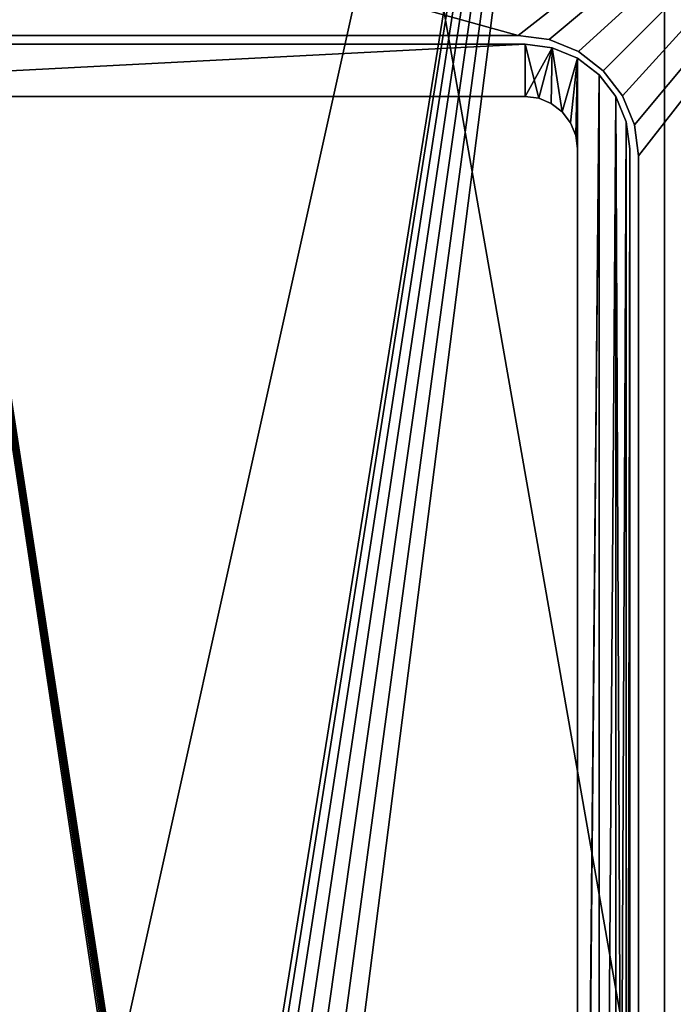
# Model space of a CAD drawing. Extents: x -277 to 1811, y -97 to 1083.
# Tile 63 of 81: x 1476 to 1513, y 113 to 170. Entities that reach past the tile are written whole.
import ezdxf

# ---------------------------------------------------------------- set-up
doc = ezdxf.new("R2010")
doc.units = 0
doc.header["$LTSCALE"] = 25.4
doc.layers.get('0').update_dxf_attribs({"color": 13, "linetype": 'CONTINUOUS'})
doc.layers.add('STEEL', color=134, linetype='CONTINUOUS')
doc.layers.add('WOOD', color=36, linetype='CONTINUOUS')

# ---------------------------------------------------------------- blocks, each defined once
blk = doc.blocks.new('LVI294_01A_02_011')
at = {"color": 0}
for p, q in [((79.736, 0), (-271.304, 0)), ((79.736, 0), (-271.304, 0)), ((-271.304, -4), (79.736, -4)), ((-271.304, -4), (79.736, -4))]:
    blk.add_line(p, q, dxfattribs=at)
at = {"color": 253}
mesh = blk.add_polyface(dxfattribs=at)
corners = [(-205.303, 0, 54.287), (-24.058, 0, 54), (-207.679, 0, 54), (-26.435, 0, 54.287), (-203.062, 0, 55.13), (-28.676, 0, 55.13), (-201.086, 0, 56.482), (-30.652, 0, 56.482), (-199.488, 0, 58.264), (-32.25, 0, 58.264), (-189.952, 0, 71.883), (-41.786, 0, 71.883), (-188.034, 0, 74.022), (-43.704, 0, 74.022), (-185.663, 0, 75.644), (-46.075, 0, 75.644), (-182.974, 0, 76.656), (-48.763, 0, 76.656), (-180.122, 0, 77), (-51.616, 0, 77), (-271.304, 0, 54), (79.736, 0), (-271.304, 0), (79.995, 0, 0.034), (80.236, 0, 0.134), (80.443, 0, 0.293), (80.602, 0, 0.5), (80.702, 0, 0.741), (80.736, 0, 1), (80.736, 0, 44), (80.395, 0, 46.588), (79.396, 0, 49), (77.807, 0, 51.071), (75.736, 0, 52.66), (73.324, 0, 53.659), (70.736, 0, 54)]
mesh.append_faces([[corners[k] for k in face] for face in [(17, 18, 19), (20, 21, 22)]], dxfattribs={"vtx0": -1, "color": 253})
mesh.append_faces([[corners[k] for k in face] for face in [(0, 1, 2), (1, 0, 3), (3, 4, 5), (5, 6, 7), (7, 8, 9), (9, 10, 11), (11, 12, 13), (13, 14, 15), (15, 16, 17), (21, 20, 23), (23, 20, 24), (24, 20, 25), (25, 20, 26), (26, 20, 27), (27, 20, 28), (28, 20, 29), (29, 20, 30), (30, 20, 31), (31, 20, 32), (32, 20, 33), (33, 20, 34), (34, 20, 35), (35, 2, 1)]], dxfattribs={"vtx0": -1, "vtx1": -1, "color": 253})
mesh.append_faces([[corners[k] for k in face] for face in [(3, 0, 4), (5, 4, 6), (7, 6, 8), (9, 8, 10), (11, 10, 12), (13, 12, 14), (15, 14, 16), (17, 16, 18), (35, 20, 2)]], dxfattribs={"vtx0": -1, "vtx2": -1, "color": 253})
mesh = blk.add_polyface(dxfattribs=at)
corners = [(79.736, 0), (-271.304, -4), (-271.304, 0), (79.736, -4)]
mesh.append_faces([[corners[k] for k in face] for face in [(0, 1, 2), (1, 0, 3)]], dxfattribs={"vtx0": -1, "color": 253})
mesh = blk.add_polyface(dxfattribs=at)
corners = [(-26.435, -4, 54.287), (-207.679, -4, 54), (-24.058, -4, 54), (-205.303, -4, 54.287), (-28.676, -4, 55.13), (-203.062, -4, 55.13), (-30.652, -4, 56.482), (-201.086, -4, 56.482), (-32.25, -4, 58.264), (-199.488, -4, 58.264), (-41.786, -4, 71.883), (-189.952, -4, 71.883), (-188.034, -4, 74.022), (-43.704, -4, 74.022), (-185.663, -4, 75.644), (-46.075, -4, 75.644), (-182.974, -4, 76.656), (-48.763, -4, 76.656), (-180.122, -4, 77), (-51.616, -4, 77), (79.995, -4, 0.034), (-271.304, -4), (79.736, -4), (-271.304, -4, 54), (80.236, -4, 0.134), (80.443, -4, 0.293), (80.602, -4, 0.5), (80.702, -4, 0.741), (80.736, -4, 1), (80.736, -4, 44), (80.395, -4, 46.588), (79.396, -4, 49), (77.807, -4, 51.071), (75.736, -4, 52.66), (73.324, -4, 53.659), (70.736, -4, 54)]
mesh.append_faces([[corners[k] for k in face] for face in [(18, 17, 19), (20, 21, 22)]], dxfattribs={"vtx0": -1, "color": 253})
mesh.append_faces([[corners[k] for k in face] for face in [(0, 1, 2), (1, 0, 3), (3, 4, 5), (5, 6, 7), (7, 8, 9), (9, 10, 11), (11, 10, 12), (12, 13, 14), (14, 15, 16), (16, 17, 18), (21, 20, 23), (23, 2, 1)]], dxfattribs={"vtx0": -1, "vtx1": -1, "color": 253})
mesh.append_faces([[corners[k] for k in face] for face in [(3, 0, 4), (5, 4, 6), (7, 6, 8), (9, 8, 10), (12, 10, 13), (14, 13, 15), (16, 15, 17), (23, 20, 24), (23, 24, 25), (23, 25, 26), (23, 26, 27), (23, 27, 28), (23, 28, 29), (23, 29, 30), (23, 30, 31), (23, 31, 32), (23, 32, 33), (23, 33, 34), (23, 34, 35), (23, 35, 2)]], dxfattribs={"vtx0": -1, "vtx2": -1, "color": 253})
blk = doc.blocks.new('LVI294_01A_02')
at = {"color": 0, "extrusion": (1, -7.84414e-15, 4.18279e-15), "rotation": 2.463339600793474e-12}
blk.add_blockref('LVI294_01A_02_011', (1097.961, 46.803, -589), dxfattribs=at)
blk = doc.blocks.new('LUSTROLVI294_01A_01_01')
at = {"color": 0}
for p, q in [((415, 35, 64), (0, 35, 64)), ((0, 35, 64), (415, 34.796, 65.553)), ((0, 35, 64), (415, 34.796, 65.553)), ((0, 35, 64), (0, 34.796, 65.553)), ((0, 35, -64), (0, 35, 64)), ((415, 35, 64), (0, 35, 64)), ((0, 35, 64), (0, 34.796, 65.553)), ((0, 35, -64), (0, 35, 64)), ((415, 34.796, 65.553), (415, 35, 64)), ((415, 35, 64), (415, 35, -64)), ((415, 35, 64), (415, 35, -64)), ((415, 34.796, 65.553), (415, 35, 64)), ((0, 34.796, 65.553), (415, 34.796, 65.553)), ((0, 34.796, 65.553), (415, 34.796, 65.553)), ((0, 34.796, 65.553), (415, 34.196, 67)), ((0, 34.796, 65.553), (415, 34.196, 67)), ((0, 34.796, 65.553), (0, 34.196, 67)), ((0, 34.796, 65.553), (0, 34.196, 67)), ((415, 34.196, 67), (415, 34.796, 65.553)), ((415, 34.196, 67), (415, 34.796, 65.553)), ((0, 34.196, 67), (415, 34.196, 67)), ((0, 34.196, 67), (415, 34.196, 67)), ((0, 34.196, 67), (415, 33.243, 68.243)), ((0, 34.196, 67), (415, 33.243, 68.243)), ((0, 34.196, 67), (0, 33.243, 68.243)), ((0, 34.196, 67), (0, 33.243, 68.243)), ((415, 33.243, 68.243), (415, 34.196, 67)), ((415, 33.243, 68.243), (415, 34.196, 67)), ((0, 33.243, 68.243), (415, 33.243, 68.243)), ((0, 33.243, 68.243), (415, 33.243, 68.243)), ((0, 33.243, 68.243), (415, 32, 69.196)), ((0, 33.243, 68.243), (415, 32, 69.196)), ((0, 33.243, 68.243), (0, 32, 69.196)), ((0, 33.243, 68.243), (0, 32, 69.196)), ((415, 32, 69.196), (415, 33.243, 68.243)), ((415, 32, 69.196), (415, 33.243, 68.243)), ((0, 32, 69.196), (415, 32, 69.196)), ((0, 32, 69.196), (415, 32, 69.196)), ((0, 32, 69.196), (415, 30.553, 69.796)), ((0, 32, 69.196), (415, 30.553, 69.796)), ((0, 32, 69.196), (0, 30.553, 69.796)), ((0, 32, 64), (0, 32, -64)), ((415, 32, 64), (0, 32, 64)), ((0, 31.898, 64.776), (415, 32, 64)), ((0, 31.898, 64.776), (415, 32, 64)), ((0, 31.898, 64.776), (0, 32, 64)), ((415, 32, 64), (0, 32, 64)), ((0, 32, 69.196), (0, 30.553, 69.796)), ((0, 32, 64), (0, 32, -64)), ((0, 31.898, 64.776), (0, 32, 64)), ((0, 31.598, 65.5), (415, 31.898, 64.776)), ((0, 31.598, 65.5), (415, 31.898, 64.776)), ((0, 31.598, 65.5), (0, 31.898, 64.776)), ((0, 31.898, 64.776), (415, 31.898, 64.776)), ((0, 31.898, 64.776), (415, 31.898, 64.776)), ((0, 31.598, 65.5), (0, 31.898, 64.776)), ((415, 30.553, 69.796), (415, 32, 69.196)), ((415, 32, -64), (415, 32, 64)), ((415, 32, 64), (415, 31.898, 64.776)), ((415, 30.553, 69.796), (415, 32, 69.196)), ((415, 32, 64), (415, 31.898, 64.776)), ((415, 32, -64), (415, 32, 64)), ((415, 31.898, 64.776), (415, 31.598, 65.5)), ((415, 31.898, 64.776), (415, 31.598, 65.5)), ((0, 31.121, 66.121), (415, 31.598, 65.5)), ((0, 31.121, 66.121), (415, 31.598, 65.5)), ((0, 31.121, 66.121), (0, 31.598, 65.5)), ((0, 31.598, 65.5), (415, 31.598, 65.5)), ((0, 31.598, 65.5), (415, 31.598, 65.5)), ((0, 31.121, 66.121), (0, 31.598, 65.5)), ((0, 30.5, 66.598), (415, 31.121, 66.121)), ((0, 30.5, 66.598), (415, 31.121, 66.121)), ((0, 30.5, 66.598), (0, 31.121, 66.121)), ((0, 31.121, 66.121), (415, 31.121, 66.121)), ((0, 31.121, 66.121), (415, 31.121, 66.121)), ((0, 30.5, 66.598), (0, 31.121, 66.121)), ((415, 31.598, 65.5), (415, 31.121, 66.121)), ((415, 31.598, 65.5), (415, 31.121, 66.121)), ((415, 31.121, 66.121), (415, 30.5, 66.598)), ((415, 31.121, 66.121), (415, 30.5, 66.598)), ((0, 30.553, 69.796), (415, 30.553, 69.796)), ((0, 30.553, 69.796), (415, 30.553, 69.796)), ((0, 30.553, 69.796), (415, 29, 70)), ((0, 30.553, 69.796), (415, 29, 70)), ((0, 30.553, 69.796), (0, 29, 70)), ((0, 30.553, 69.796), (0, 29, 70)), ((0, 29.776, 66.898), (415, 30.5, 66.598)), ((0, 29.776, 66.898), (415, 30.5, 66.598)), ((0, 29.776, 66.898), (0, 30.5, 66.598)), ((0, 30.5, 66.598), (415, 30.5, 66.598)), ((0, 30.5, 66.598), (415, 30.5, 66.598)), ((0, 29.776, 66.898), (0, 30.5, 66.598)), ((415, 29, 70), (415, 30.553, 69.796)), ((415, 29, 70), (415, 30.553, 69.796)), ((415, 30.5, 66.598), (415, 29.776, 66.898)), ((415, 30.5, 66.598), (415, 29.776, 66.898)), ((0, 29, 67), (415, 29.776, 66.898)), ((0, 29, 67), (415, 29.776, 66.898)), ((0, 29, 67), (0, 29.776, 66.898)), ((0, 29.776, 66.898), (415, 29.776, 66.898)), ((0, 29.776, 66.898), (415, 29.776, 66.898)), ((0, 29, 67), (0, 29.776, 66.898)), ((415, 29.776, 66.898), (415, 29, 67)), ((415, 29.776, 66.898), (415, 29, 67)), ((0, 29, 70), (0, -29, 70)), ((415, 29, 70), (0, 29, 70)), ((415, 29, 70), (0, 29, 70)), ((415, 29, 67), (0, 29, 67)), ((0, -29, 67), (0, 29, 67)), ((415, 29, 67), (0, 29, 67)), ((0, 29, 70), (0, -29, 70)), ((0, -29, 67), (0, 29, 67)), ((415, -29, 70), (415, 29, 70)), ((415, 29, 67), (415, -29, 67)), ((415, -29, 70), (415, 29, 70)), ((415, 29, 67), (415, -29, 67))]:
    blk.add_line(p, q, dxfattribs=at)
at = {"color": 253}
mesh = blk.add_polyface(dxfattribs=at)
corners = [(415, 34.796, 65.553), (415, 35, 64), (0, 35, 64)]
mesh.append_faces([[corners[k] for k in face] for face in [(0, 1, 2)]], dxfattribs={"color": 253})
mesh = blk.add_polyface(dxfattribs=at)
corners = [(415, 34.796, 65.553), (0, 35, 64), (0, 34.796, 65.553)]
mesh.append_faces([[corners[k] for k in face] for face in [(0, 1, 2)]], dxfattribs={"color": 253})
mesh = blk.add_polyface(dxfattribs=at)
corners = [(0, 35, 64), (415, 35, -64), (0, 35, -64), (415, 35, 64)]
mesh.append_faces([[corners[k] for k in face] for face in [(0, 1, 2), (1, 0, 3)]], dxfattribs={"vtx0": -1, "color": 253})
mesh = blk.add_polyface(dxfattribs=at)
corners = [(0, -32, 69.196), (0, -31.898, 64.776), (0, -32, 64), (0, -30.553, 69.796), (0, -31.598, 65.5), (0, -31.121, 66.121), (0, -30.5, 66.598), (0, -29, 70), (0, -29.776, 66.898), (0, -29, 67), (0, 29, 70), (0, 29, 67), (0, 30.553, 69.796), (0, 29.776, 66.898), (0, 30.5, 66.598), (0, 31.121, 66.121), (0, 32, 69.196), (0, 31.598, 65.5), (0, 31.898, 64.776), (0, 32, 64), (0, 32, -64), (0, 33.243, 68.243), (0, -34.796, 65.553), (0, -35, -64), (0, -35, 64), (0, -34.796, -65.553), (0, -34.196, 67), (0, -34.196, -67), (0, -33.243, -68.243), (0, -33.243, 68.243), (0, -32, -69.196), (0, -32, -64), (0, -31.898, -64.776), (0, -30.553, -69.796), (0, -31.598, -65.5), (0, -31.121, -66.121), (0, -30.5, -66.598), (0, -29, -70), (0, -29.776, -66.898), (0, -29, -67), (0, 29, -70), (0, 29, -67), (0, 29.776, -66.898), (0, 30.553, -69.796), (0, 30.5, -66.598), (0, 31.121, -66.121), (0, 32, -69.196), (0, 31.598, -65.5), (0, 31.898, -64.776), (0, 33.243, -68.243), (0, 34.196, 67), (0, 34.196, -67), (0, 34.796, -65.553), (0, 34.796, 65.553), (0, 35, 64), (0, 35, -64)]
mesh.append_faces([[corners[k] for k in face] for face in [(22, 23, 24), (52, 54, 55)]], dxfattribs={"vtx0": -1, "color": 253})
mesh.append_faces([[corners[k] for k in face] for face in [(1, 3, 4), (4, 3, 5), (5, 3, 6), (6, 7, 8), (8, 7, 9), (9, 10, 11), (11, 12, 13), (13, 12, 14), (14, 12, 15), (15, 16, 17), (17, 16, 18), (18, 16, 19), (19, 16, 20), (23, 22, 25), (25, 26, 27), (27, 26, 28), (28, 29, 30), (30, 32, 33), (31, 0, 2), (33, 36, 37), (37, 39, 40), (40, 42, 43), (43, 45, 46), (46, 20, 49), (49, 50, 51), (51, 50, 52)]], dxfattribs={"vtx0": -1, "vtx1": -1, "color": 253})
mesh.append_faces([[corners[k] for k in face] for face in [(30, 0, 31), (49, 20, 21)]], dxfattribs={"vtx0": -1, "vtx1": -1, "vtx2": -1, "color": 253})
mesh.append_faces([[corners[k] for k in face] for face in [(0, 1, 2), (1, 0, 3), (6, 3, 7), (9, 7, 10), (11, 10, 12), (15, 12, 16), (20, 16, 21), (25, 22, 26), (28, 26, 29), (30, 29, 0), (30, 31, 32), (33, 32, 34), (33, 34, 35), (33, 35, 36), (37, 36, 38), (37, 38, 39), (40, 39, 41), (40, 41, 42), (43, 42, 44), (43, 44, 45), (46, 45, 47), (46, 47, 48), (46, 48, 20), (49, 21, 50), (52, 50, 53), (52, 53, 54)]], dxfattribs={"vtx0": -1, "vtx2": -1, "color": 253})
mesh = blk.add_polyface(dxfattribs=at)
corners = [(415, -35, -64), (415, -34.796, 65.553), (415, -35, 64), (415, -34.796, -65.553), (415, -34.196, 67), (415, -34.196, -67), (415, -33.243, 68.243), (415, -33.243, -68.243), (415, -32, 69.196), (415, -32, -64), (415, -32, -69.196), (415, -32, 64), (415, -31.898, -64.776), (415, -30.553, -69.796), (415, -31.598, -65.5), (415, -31.121, -66.121), (415, -30.5, -66.598), (415, -29, -70), (415, -29.776, -66.898), (415, -29, -67), (415, 29, -67), (415, 29, -70), (415, 29.776, -66.898), (415, 30.553, -69.796), (415, 30.5, -66.598), (415, 31.121, -66.121), (415, 32, -69.196), (415, 31.598, -65.5), (415, 31.898, -64.776), (415, 32, -64), (415, 32, 69.196), (415, 33.243, 68.243), (415, 33.243, -68.243), (415, 34.196, 67), (415, 34.196, -67), (415, 34.796, 65.553), (415, 34.796, -65.553), (415, 35, 64), (415, 35, -64), (415, -31.898, 64.776), (415, -30.553, 69.796), (415, -31.598, 65.5), (415, -31.121, 66.121), (415, -30.5, 66.598), (415, -29, 70), (415, -29.776, 66.898), (415, -29, 67), (415, 29, 70), (415, 29, 67), (415, 29.776, 66.898), (415, 30.553, 69.796), (415, 30.5, 66.598), (415, 31.121, 66.121), (415, 31.598, 65.5), (415, 31.898, 64.776), (415, 32, 64)]
mesh.append_faces([[corners[k] for k in face] for face in [(0, 1, 2), (37, 36, 38)]], dxfattribs={"vtx0": -1, "color": 253})
mesh.append_faces([[corners[k] for k in face] for face in [(1, 3, 4), (4, 5, 6), (6, 7, 8), (9, 10, 12), (12, 13, 14), (14, 13, 15), (15, 13, 16), (16, 17, 18), (18, 17, 19), (19, 17, 20), (20, 21, 22), (22, 23, 24), (24, 23, 25), (25, 26, 27), (27, 26, 28), (28, 26, 29), (30, 26, 31), (31, 32, 33), (33, 34, 35), (35, 36, 37), (8, 39, 40), (39, 8, 11), (40, 43, 44), (44, 46, 47), (47, 49, 50), (50, 52, 30)]], dxfattribs={"vtx0": -1, "vtx1": -1, "color": 253})
mesh.append_faces([[corners[k] for k in face] for face in [(8, 7, 9), (29, 26, 30)]], dxfattribs={"vtx0": -1, "vtx1": -1, "vtx2": -1, "color": 253})
mesh.append_faces([[corners[k] for k in face] for face in [(1, 0, 3), (4, 3, 5), (6, 5, 7), (9, 7, 10), (8, 9, 11), (12, 10, 13), (16, 13, 17), (20, 17, 21), (22, 21, 23), (25, 23, 26), (31, 26, 32), (33, 32, 34), (35, 34, 36), (40, 39, 41), (40, 41, 42), (40, 42, 43), (44, 43, 45), (44, 45, 46), (47, 46, 48), (47, 48, 49), (50, 49, 51), (50, 51, 52), (30, 52, 53), (30, 53, 54), (30, 54, 55), (30, 55, 29)]], dxfattribs={"vtx0": -1, "vtx2": -1, "color": 253})
mesh = blk.add_polyface(dxfattribs=at)
corners = [(415, 34.196, 67), (415, 34.796, 65.553), (0, 34.796, 65.553)]
mesh.append_faces([[corners[k] for k in face] for face in [(0, 1, 2)]], dxfattribs={"color": 253})
mesh = blk.add_polyface(dxfattribs=at)
corners = [(415, 34.196, 67), (0, 34.796, 65.553), (0, 34.196, 67)]
mesh.append_faces([[corners[k] for k in face] for face in [(0, 1, 2)]], dxfattribs={"color": 253})
mesh = blk.add_polyface(dxfattribs=at)
corners = [(415, 33.243, 68.243), (415, 34.196, 67), (0, 34.196, 67)]
mesh.append_faces([[corners[k] for k in face] for face in [(0, 1, 2)]], dxfattribs={"color": 253})
mesh = blk.add_polyface(dxfattribs=at)
corners = [(415, 33.243, 68.243), (0, 34.196, 67), (0, 33.243, 68.243)]
mesh.append_faces([[corners[k] for k in face] for face in [(0, 1, 2)]], dxfattribs={"color": 253})
mesh = blk.add_polyface(dxfattribs=at)
corners = [(415, 33.243, 68.243), (0, 33.243, 68.243), (415, 32, 69.196)]
mesh.append_faces([[corners[k] for k in face] for face in [(0, 1, 2)]], dxfattribs={"color": 253})
mesh = blk.add_polyface(dxfattribs=at)
corners = [(415, 32, 69.196), (0, 33.243, 68.243), (0, 32, 69.196)]
mesh.append_faces([[corners[k] for k in face] for face in [(0, 1, 2)]], dxfattribs={"color": 253})
mesh = blk.add_polyface(dxfattribs=at)
corners = [(415, 32, 69.196), (0, 32, 69.196), (415, 30.553, 69.796)]
mesh.append_faces([[corners[k] for k in face] for face in [(0, 1, 2)]], dxfattribs={"color": 253})
mesh = blk.add_polyface(dxfattribs=at)
corners = [(415, 30.553, 69.796), (0, 32, 69.196), (0, 30.553, 69.796)]
mesh.append_faces([[corners[k] for k in face] for face in [(0, 1, 2)]], dxfattribs={"color": 253})
mesh = blk.add_polyface(dxfattribs=at)
corners = [(415, 32, 64), (0, 32, -64), (415, 32, -64), (0, 32, 64)]
mesh.append_faces([[corners[k] for k in face] for face in [(0, 1, 2), (1, 0, 3)]], dxfattribs={"vtx0": -1, "color": 253})
mesh = blk.add_polyface(dxfattribs=at)
corners = [(415, 31.898, 64.776), (0, 31.898, 64.776), (415, 32, 64)]
mesh.append_faces([[corners[k] for k in face] for face in [(0, 1, 2)]], dxfattribs={"color": 253})
mesh = blk.add_polyface(dxfattribs=at)
corners = [(0, 31.898, 64.776), (0, 32, 64), (415, 32, 64)]
mesh.append_faces([[corners[k] for k in face] for face in [(0, 1, 2)]], dxfattribs={"color": 253})
mesh = blk.add_polyface(dxfattribs=at)
corners = [(415, 31.598, 65.5), (0, 31.598, 65.5), (415, 31.898, 64.776)]
mesh.append_faces([[corners[k] for k in face] for face in [(0, 1, 2)]], dxfattribs={"color": 253})
mesh = blk.add_polyface(dxfattribs=at)
corners = [(0, 31.598, 65.5), (0, 31.898, 64.776), (415, 31.898, 64.776)]
mesh.append_faces([[corners[k] for k in face] for face in [(0, 1, 2)]], dxfattribs={"color": 253})
mesh = blk.add_polyface(dxfattribs=at)
corners = [(415, 31.121, 66.121), (0, 31.121, 66.121), (415, 31.598, 65.5)]
mesh.append_faces([[corners[k] for k in face] for face in [(0, 1, 2)]], dxfattribs={"color": 253})
mesh = blk.add_polyface(dxfattribs=at)
corners = [(0, 31.121, 66.121), (0, 31.598, 65.5), (415, 31.598, 65.5)]
mesh.append_faces([[corners[k] for k in face] for face in [(0, 1, 2)]], dxfattribs={"color": 253})
mesh = blk.add_polyface(dxfattribs=at)
corners = [(415, 30.5, 66.598), (0, 30.5, 66.598), (415, 31.121, 66.121)]
mesh.append_faces([[corners[k] for k in face] for face in [(0, 1, 2)]], dxfattribs={"color": 253})
mesh = blk.add_polyface(dxfattribs=at)
corners = [(415, 31.121, 66.121), (0, 30.5, 66.598), (0, 31.121, 66.121)]
mesh.append_faces([[corners[k] for k in face] for face in [(0, 1, 2)]], dxfattribs={"color": 253})
mesh = blk.add_polyface(dxfattribs=at)
corners = [(415, 30.553, 69.796), (0, 30.553, 69.796), (415, 29, 70)]
mesh.append_faces([[corners[k] for k in face] for face in [(0, 1, 2)]], dxfattribs={"color": 253})
mesh = blk.add_polyface(dxfattribs=at)
corners = [(415, 29, 70), (0, 30.553, 69.796), (0, 29, 70)]
mesh.append_faces([[corners[k] for k in face] for face in [(0, 1, 2)]], dxfattribs={"color": 253})
mesh = blk.add_polyface(dxfattribs=at)
corners = [(415, 29.776, 66.898), (0, 29.776, 66.898), (415, 30.5, 66.598)]
mesh.append_faces([[corners[k] for k in face] for face in [(0, 1, 2)]], dxfattribs={"color": 253})
mesh = blk.add_polyface(dxfattribs=at)
corners = [(415, 30.5, 66.598), (0, 29.776, 66.898), (0, 30.5, 66.598)]
mesh.append_faces([[corners[k] for k in face] for face in [(0, 1, 2)]], dxfattribs={"color": 253})
mesh = blk.add_polyface(dxfattribs=at)
corners = [(415, 29, 67), (0, 29, 67), (415, 29.776, 66.898)]
mesh.append_faces([[corners[k] for k in face] for face in [(0, 1, 2)]], dxfattribs={"color": 253})
mesh = blk.add_polyface(dxfattribs=at)
corners = [(415, 29.776, 66.898), (0, 29, 67), (0, 29.776, 66.898)]
mesh.append_faces([[corners[k] for k in face] for face in [(0, 1, 2)]], dxfattribs={"color": 253})
mesh = blk.add_polyface(dxfattribs=at)
corners = [(0, -29, 70), (415, 29, 70), (0, 29, 70), (415, -29, 70)]
mesh.append_faces([[corners[k] for k in face] for face in [(0, 1, 2), (1, 0, 3)]], dxfattribs={"vtx0": -1, "color": 253})
mesh = blk.add_polyface(dxfattribs=at)
corners = [(0, 29, 67), (415, -29, 67), (0, -29, 67), (415, 29, 67)]
mesh.append_faces([[corners[k] for k in face] for face in [(0, 1, 2), (1, 0, 3)]], dxfattribs={"vtx0": -1, "color": 253})
blk = doc.blocks.new('LUSTROLVI294_01_A_01_02')
at = {"color": 0}
for p, q in [((170.5, 88.6), (170.5, 31.4)), ((170.5, 31.4, -5), (170.5, 88.6, -5)), ((170.5, 31.4, -5), (170.5, 88.6, -5)), ((170.5, 88.6), (170.5, 31.4)), ((170.5, 31.4), (170.265, 29.614)), ((170.265, 29.614, -5), (170.5, 31.4, -5)), ((170.5, 31.4, -5), (170.265, 29.614)), ((170.5, 31.4), (170.265, 29.614)), ((170.5, 31.4, -5), (170.265, 29.614)), ((170.265, 29.614, -5), (170.5, 31.4, -5)), ((170.5, 31.4, -5), (170.5, 31.4)), ((170.5, 31.4, -5), (170.5, 31.4)), ((170.265, 29.614), (169.576, 27.95)), ((169.576, 27.95, -5), (170.265, 29.614, -5)), ((170.265, 29.614, -5), (169.576, 27.95)), ((170.265, 29.614), (169.576, 27.95)), ((170.265, 29.614, -5), (169.576, 27.95)), ((169.576, 27.95, -5), (170.265, 29.614, -5)), ((170.265, 29.614, -5), (170.265, 29.614)), ((170.265, 29.614, -5), (170.265, 29.614)), ((169.576, 27.95), (168.479, 26.521)), ((168.479, 26.521, -5), (169.576, 27.95, -5)), ((169.576, 27.95, -5), (168.479, 26.521)), ((169.576, 27.95), (168.479, 26.521)), ((169.576, 27.95, -5), (168.479, 26.521)), ((168.479, 26.521, -5), (169.576, 27.95, -5)), ((169.576, 27.95, -5), (169.576, 27.95)), ((169.576, 27.95, -5), (169.576, 27.95)), ((168.479, 26.521), (167.05, 25.424)), ((167.05, 25.424, -5), (168.479, 26.521, -5)), ((168.479, 26.521, -5), (167.05, 25.424)), ((168.479, 26.521), (167.05, 25.424)), ((168.479, 26.521, -5), (167.05, 25.424)), ((167.05, 25.424, -5), (168.479, 26.521, -5)), ((168.479, 26.521, -5), (168.479, 26.521)), ((168.479, 26.521, -5), (168.479, 26.521)), ((167.05, 25.424), (165.386, 24.735)), ((165.386, 24.735, -5), (167.05, 25.424, -5)), ((167.05, 25.424, -5), (165.386, 24.735)), ((167.05, 25.424), (165.386, 24.735)), ((167.05, 25.424, -5), (165.386, 24.735)), ((165.386, 24.735, -5), (167.05, 25.424, -5)), ((167.05, 25.424, -5), (167.05, 25.424)), ((167.05, 25.424, -5), (167.05, 25.424)), ((163.6, 24.5), (36.4, 24.5)), ((36.4, 24.5, -5), (163.6, 24.5, -5)), ((36.4, 24.5, -5), (163.6, 24.5, -5)), ((163.6, 24.5), (36.4, 24.5)), ((165.386, 24.735), (163.6, 24.5)), ((163.6, 24.5, -5), (165.386, 24.735, -5)), ((165.386, 24.735, -5), (163.6, 24.5)), ((165.386, 24.735), (163.6, 24.5)), ((165.386, 24.735, -5), (163.6, 24.5)), ((163.6, 24.5, -5), (165.386, 24.735, -5)), ((163.6, 24.5, -5), (163.6, 24.5)), ((163.6, 24.5, -5), (163.6, 24.5)), ((165.386, 24.735, -5), (165.386, 24.735)), ((165.386, 24.735, -5), (165.386, 24.735))]:
    blk.add_line(p, q, dxfattribs=at)
at = {"color": 253}
mesh = blk.add_polyface(dxfattribs=at)
corners = [(0, 5), (0.17, 116.294), (0, 115), (0.17, 3.706), (0.67, 117.5), (0.67, 2.5), (1.464, 118.536), (1.464, 1.464), (2.5, 119.33), (2.5, 0.67), (3.706, 0.17), (3.706, 119.83), (5, 0), (5, 120), (29.735, 29.614), (30.424, 27.95), (31.521, 26.521), (32.95, 25.424), (34.614, 24.735), (195, 0), (29.5, 31.4), (29.5, 88.6), (36.4, 24.5), (163.6, 24.5), (165.386, 24.735), (167.05, 25.424), (168.479, 26.521), (169.576, 27.95), (170.265, 29.614), (170.5, 31.4), (34.614, 95.265), (195, 120), (32.95, 94.576), (31.521, 93.479), (30.424, 92.05), (29.735, 90.386), (36.4, 95.5), (163.6, 95.5), (165.386, 95.265), (167.05, 94.576), (168.479, 93.479), (169.576, 92.05), (170.265, 90.386), (170.5, 88.6), (196.294, 0.17), (196.294, 119.83), (197.5, 0.67), (197.5, 119.33), (198.536, 1.464), (198.536, 118.536), (199.33, 2.5), (199.33, 117.5), (199.83, 3.706), (199.83, 116.294), (200, 5), (200, 115)]
mesh.append_faces([[corners[k] for k in face] for face in [(0, 1, 2), (53, 54, 55)]], dxfattribs={"vtx0": -1, "color": 253})
mesh.append_faces([[corners[k] for k in face] for face in [(1, 3, 4), (4, 5, 6), (6, 7, 8), (8, 10, 11), (11, 12, 13), (14, 12, 15), (15, 12, 16), (16, 12, 17), (17, 12, 18), (18, 19, 22), (22, 19, 23), (23, 19, 24), (24, 19, 25), (25, 19, 26), (26, 19, 27), (27, 19, 28), (28, 19, 29), (13, 30, 31), (30, 13, 32), (32, 13, 33), (33, 13, 34), (34, 13, 35), (35, 13, 21), (31, 44, 45), (45, 46, 47), (47, 48, 49), (49, 50, 51), (51, 52, 53)]], dxfattribs={"vtx0": -1, "vtx1": -1, "color": 253})
mesh.append_faces([[corners[k] for k in face] for face in [(13, 12, 14), (31, 29, 19)]], dxfattribs={"vtx0": -1, "vtx1": -1, "vtx2": -1, "color": 253})
mesh.append_faces([[corners[k] for k in face] for face in [(1, 0, 3), (4, 3, 5), (6, 5, 7), (8, 7, 9), (8, 9, 10), (11, 10, 12), (18, 12, 19), (13, 14, 20), (13, 20, 21), (31, 30, 36), (31, 36, 37), (31, 37, 38), (31, 38, 39), (31, 39, 40), (31, 40, 41), (31, 41, 42), (31, 42, 43), (31, 43, 29), (31, 19, 44), (45, 44, 46), (47, 46, 48), (49, 48, 50), (51, 50, 52), (53, 52, 54)]], dxfattribs={"vtx0": -1, "vtx2": -1, "color": 253})
mesh = blk.add_polyface(dxfattribs=at)
corners = [(0.17, 116.294, -5), (0, 5, -5), (0, 115, -5), (0.17, 3.706, -5), (0.67, 117.5, -5), (0.67, 2.5, -5), (1.464, 118.536, -5), (1.464, 1.464, -5), (2.5, 119.33, -5), (2.5, 0.67, -5), (3.706, 119.83, -5), (3.706, 0.17, -5), (5, 120, -5), (5, 0, -5), (29.735, 90.386, -5), (30.424, 92.05, -5), (31.521, 93.479, -5), (32.95, 94.576, -5), (34.614, 95.265, -5), (195, 120, -5), (29.5, 88.6, -5), (36.4, 95.5, -5), (163.6, 95.5, -5), (165.386, 95.265, -5), (167.05, 94.576, -5), (168.479, 93.479, -5), (169.576, 92.05, -5), (170.265, 90.386, -5), (170.5, 88.6, -5), (170.5, 31.4, -5), (34.614, 24.735, -5), (195, 0, -5), (32.95, 25.424, -5), (31.521, 26.521, -5), (30.424, 27.95, -5), (29.735, 29.614, -5), (29.5, 31.4, -5), (36.4, 24.5, -5), (163.6, 24.5, -5), (165.386, 24.735, -5), (167.05, 25.424, -5), (168.479, 26.521, -5), (169.576, 27.95, -5), (170.265, 29.614, -5), (196.294, 119.83, -5), (196.294, 0.17, -5), (197.5, 119.33, -5), (197.5, 0.67, -5), (198.536, 118.536, -5), (198.536, 1.464, -5), (199.33, 117.5, -5), (199.33, 2.5, -5), (199.83, 116.294, -5), (199.83, 3.706, -5), (200, 115, -5), (200, 5, -5)]
mesh.append_faces([[corners[k] for k in face] for face in [(0, 1, 2), (53, 54, 55)]], dxfattribs={"vtx0": -1, "color": 253})
mesh.append_faces([[corners[k] for k in face] for face in [(1, 0, 3), (3, 4, 5), (5, 6, 7), (7, 8, 9), (9, 10, 11), (11, 12, 13), (14, 12, 15), (15, 12, 16), (16, 12, 17), (17, 12, 18), (18, 19, 21), (21, 19, 22), (22, 19, 23), (23, 19, 24), (24, 19, 25), (25, 19, 26), (26, 19, 27), (27, 19, 28), (28, 19, 29), (13, 30, 31), (30, 13, 32), (32, 13, 33), (33, 13, 34), (34, 13, 35), (35, 13, 36), (36, 13, 20), (31, 44, 45), (45, 46, 47), (47, 48, 49), (49, 50, 51), (51, 52, 53)]], dxfattribs={"vtx0": -1, "vtx1": -1, "color": 253})
mesh.append_faces([[corners[k] for k in face] for face in [(13, 12, 14), (31, 29, 19)]], dxfattribs={"vtx0": -1, "vtx1": -1, "vtx2": -1, "color": 253})
mesh.append_faces([[corners[k] for k in face] for face in [(3, 0, 4), (5, 4, 6), (7, 6, 8), (9, 8, 10), (11, 10, 12), (18, 12, 19), (13, 14, 20), (31, 30, 37), (31, 37, 38), (31, 38, 39), (31, 39, 40), (31, 40, 41), (31, 41, 42), (31, 42, 43), (31, 43, 29), (31, 19, 44), (45, 44, 46), (47, 46, 48), (49, 48, 50), (51, 50, 52), (53, 52, 54)]], dxfattribs={"vtx0": -1, "vtx2": -1, "color": 253})
mesh = blk.add_polyface(dxfattribs=at)
corners = [(170.5, 88.6), (170.5, 31.4, -5), (170.5, 31.4), (170.5, 88.6, -5)]
mesh.append_faces([[corners[k] for k in face] for face in [(0, 1, 2), (1, 0, 3)]], dxfattribs={"vtx0": -1, "color": 253})
mesh = blk.add_polyface(dxfattribs=at)
corners = [(170.5, 31.4, -5), (170.265, 29.614), (170.5, 31.4)]
mesh.append_faces([[corners[k] for k in face] for face in [(0, 1, 2)]], dxfattribs={"color": 253})
mesh = blk.add_polyface(dxfattribs=at)
corners = [(170.5, 31.4, -5), (170.265, 29.614, -5), (170.265, 29.614)]
mesh.append_faces([[corners[k] for k in face] for face in [(0, 1, 2)]], dxfattribs={"color": 253})
mesh = blk.add_polyface(dxfattribs=at)
corners = [(170.265, 29.614), (170.265, 29.614, -5), (169.576, 27.95)]
mesh.append_faces([[corners[k] for k in face] for face in [(0, 1, 2)]], dxfattribs={"color": 253})
mesh = blk.add_polyface(dxfattribs=at)
corners = [(170.265, 29.614, -5), (169.576, 27.95, -5), (169.576, 27.95)]
mesh.append_faces([[corners[k] for k in face] for face in [(0, 1, 2)]], dxfattribs={"color": 253})
mesh = blk.add_polyface(dxfattribs=at)
corners = [(169.576, 27.95, -5), (168.479, 26.521), (169.576, 27.95)]
mesh.append_faces([[corners[k] for k in face] for face in [(0, 1, 2)]], dxfattribs={"color": 253})
mesh = blk.add_polyface(dxfattribs=at)
corners = [(169.576, 27.95, -5), (168.479, 26.521, -5), (168.479, 26.521)]
mesh.append_faces([[corners[k] for k in face] for face in [(0, 1, 2)]], dxfattribs={"color": 253})
mesh = blk.add_polyface(dxfattribs=at)
corners = [(168.479, 26.521), (168.479, 26.521, -5), (167.05, 25.424)]
mesh.append_faces([[corners[k] for k in face] for face in [(0, 1, 2)]], dxfattribs={"color": 253})
mesh = blk.add_polyface(dxfattribs=at)
corners = [(167.05, 25.424), (168.479, 26.521, -5), (167.05, 25.424, -5)]
mesh.append_faces([[corners[k] for k in face] for face in [(0, 1, 2)]], dxfattribs={"color": 253})
mesh = blk.add_polyface(dxfattribs=at)
corners = [(167.05, 25.424), (167.05, 25.424, -5), (165.386, 24.735)]
mesh.append_faces([[corners[k] for k in face] for face in [(0, 1, 2)]], dxfattribs={"color": 253})
mesh = blk.add_polyface(dxfattribs=at)
corners = [(165.386, 24.735), (167.05, 25.424, -5), (165.386, 24.735, -5)]
mesh.append_faces([[corners[k] for k in face] for face in [(0, 1, 2)]], dxfattribs={"color": 253})
mesh = blk.add_polyface(dxfattribs=at)
corners = [(36.4, 24.5), (163.6, 24.5, -5), (36.4, 24.5, -5), (163.6, 24.5)]
mesh.append_faces([[corners[k] for k in face] for face in [(0, 1, 2), (1, 0, 3)]], dxfattribs={"vtx0": -1, "color": 253})
mesh = blk.add_polyface(dxfattribs=at)
corners = [(165.386, 24.735), (165.386, 24.735, -5), (163.6, 24.5)]
mesh.append_faces([[corners[k] for k in face] for face in [(0, 1, 2)]], dxfattribs={"color": 253})
mesh = blk.add_polyface(dxfattribs=at)
corners = [(163.6, 24.5), (165.386, 24.735, -5), (163.6, 24.5, -5)]
mesh.append_faces([[corners[k] for k in face] for face in [(0, 1, 2)]], dxfattribs={"color": 253})
blk = doc.blocks.new('LUSTROLVI294_01A_01_03')
at = {"color": 253}
mesh = blk.add_polyface(dxfattribs=at)
corners = [(-177.5, 0, 59), (-61.5, 0, 55), (-177.5, 0, 10), (-61.5, 0, 58), (-61.534, 0, 58.259), (-61.634, 0, 58.5), (-61.793, 0, 58.707), (-62, 0, 58.866), (-62.241, 0, 58.966), (-62.5, 0, 59), (-170.088, 0, 0.341), (-72.706, 0), (-167.5, 0), (110.915, 0), (174.579, 0), (174.579, 0, 55), (-172.5, 0, 1.34), (-174.571, 0, 2.929), (-176.16, 0, 5), (-177.159, 0, 7.412), (-45.148, 0, -23), (86.21, 0, -22.656), (83.358, 0, -23), (-48.001, 0, -22.656), (88.899, 0, -21.644), (-50.689, 0, -21.644), (-53.061, 0, -20.022), (91.27, 0, -20.022), (-54.978, 0, -17.883), (93.188, 0, -17.883), (-64.514, 0, -4.264), (102.724, 0, -4.264), (104.322, 0, -2.482), (-66.112, 0, -2.482), (106.298, 0, -1.13), (-68.088, 0, -1.13), (108.538, 0, -0.287), (-70.329, 0, -0.287)]
mesh.append_faces([[corners[k] for k in face] for face in [(8, 0, 9), (10, 11, 12), (20, 21, 22)]], dxfattribs={"vtx0": -1, "color": 253})
mesh.append_faces([[corners[k] for k in face] for face in [(0, 1, 2), (1, 0, 3), (3, 0, 4), (4, 0, 5), (5, 0, 6), (6, 0, 7), (7, 0, 8), (13, 10, 14), (14, 10, 15), (15, 2, 1), (21, 23, 24), (24, 26, 27), (27, 28, 29), (29, 30, 31), (31, 30, 32), (32, 33, 34), (34, 35, 36), (36, 37, 13)]], dxfattribs={"vtx0": -1, "vtx1": -1, "color": 253})
mesh.append_faces([[corners[k] for k in face] for face in [(11, 10, 13)]], dxfattribs={"vtx0": -1, "vtx1": -1, "vtx2": -1, "color": 253})
mesh.append_faces([[corners[k] for k in face] for face in [(15, 10, 16), (15, 16, 17), (15, 17, 18), (15, 18, 19), (15, 19, 2), (21, 20, 23), (24, 23, 25), (24, 25, 26), (27, 26, 28), (29, 28, 30), (32, 30, 33), (34, 33, 35), (36, 35, 37), (13, 37, 11)]], dxfattribs={"vtx0": -1, "vtx2": -1, "color": 253})
mesh = blk.add_polyface(dxfattribs=at)
corners = [(174.579, -5, 55), (110.915, -5), (174.579, -5), (-72.706, -5), (-167.5, -5), (-170.088, -5, 0.341), (-172.5, -5, 1.34), (-174.571, -5, 2.929), (-176.16, -5, 5), (-177.159, -5, 7.412), (-177.5, -5, 10), (-61.5, -5, 55), (-177.5, -5, 59), (-61.5, -5, 58), (-61.534, -5, 58.259), (-61.634, -5, 58.5), (-61.793, -5, 58.707), (-62, -5, 58.866), (-62.241, -5, 58.966), (-62.5, -5, 59), (86.21, -5, -22.656), (-45.148, -5, -23), (83.358, -5, -23), (-48.001, -5, -22.656), (88.899, -5, -21.644), (-50.689, -5, -21.644), (-53.061, -5, -20.022), (91.27, -5, -20.022), (-54.978, -5, -17.883), (93.188, -5, -17.883), (-64.514, -5, -4.264), (102.724, -5, -4.264), (104.322, -5, -2.482), (-66.112, -5, -2.482), (106.298, -5, -1.13), (-68.088, -5, -1.13), (108.538, -5, -0.287), (-70.329, -5, -0.287)]
mesh.append_faces([[corners[k] for k in face] for face in [(0, 1, 2), (12, 18, 19), (20, 21, 22)]], dxfattribs={"vtx0": -1, "color": 253})
mesh.append_faces([[corners[k] for k in face] for face in [(3, 0, 4), (4, 0, 5), (5, 0, 6), (6, 0, 7), (7, 0, 8), (8, 0, 9), (9, 0, 10), (10, 11, 12), (21, 20, 23), (23, 24, 25), (25, 24, 26), (26, 27, 28), (28, 29, 30), (30, 32, 33), (33, 34, 35), (35, 36, 37), (37, 1, 3)]], dxfattribs={"vtx0": -1, "vtx1": -1, "color": 253})
mesh.append_faces([[corners[k] for k in face] for face in [(1, 0, 3)]], dxfattribs={"vtx0": -1, "vtx1": -1, "vtx2": -1, "color": 253})
mesh.append_faces([[corners[k] for k in face] for face in [(10, 0, 11), (12, 11, 13), (12, 13, 14), (12, 14, 15), (12, 15, 16), (12, 16, 17), (12, 17, 18), (23, 20, 24), (26, 24, 27), (28, 27, 29), (30, 29, 31), (30, 31, 32), (33, 32, 34), (35, 34, 36), (37, 36, 1)]], dxfattribs={"vtx0": -1, "vtx2": -1, "color": 253})
blk = doc.blocks.new('LUSTROLVI294_01A_01_05')
at = {"color": 253}
mesh = blk.add_polyface(dxfattribs=at)
corners = [(0.14, -17.135, -58.966), (10.397, -16.932, -59), (0.399, -17.129, -59), (10.656, -16.927, -58.966), (-0.101, -17.139, -58.866), (10.897, -16.922, -58.866), (-0.308, -17.143, -58.707), (11.104, -16.918, -58.707), (-0.467, -17.147, -58.5), (11.263, -16.915, -58.5), (-0.567, -17.149, -58.259), (11.363, -16.913, -58.259), (-0.601, -17.149, -58), (11.397, -16.912, -58), (-0.601, -17.149, -4), (11.397, -16.912, -55), (289.342, -11.421, -55), (289.342, -11.421), (-0.465, -17.147, -2.965), (-0.065, -17.139, -2), (0.57, -17.126, -1.172), (1.399, -17.11, -0.536), (2.363, -17.091, -0.136), (3.398, -17.07)]
mesh.append_faces([[corners[k] for k in face] for face in [(0, 1, 2), (17, 22, 23)]], dxfattribs={"vtx0": -1, "color": 253})
mesh.append_faces([[corners[k] for k in face] for face in [(1, 0, 3), (3, 4, 5), (5, 6, 7), (7, 8, 9), (9, 10, 11), (11, 12, 13), (13, 14, 15), (15, 14, 16), (16, 14, 17)]], dxfattribs={"vtx0": -1, "vtx1": -1, "color": 253})
mesh.append_faces([[corners[k] for k in face] for face in [(3, 0, 4), (5, 4, 6), (7, 6, 8), (9, 8, 10), (11, 10, 12), (13, 12, 14), (17, 14, 18), (17, 18, 19), (17, 19, 20), (17, 20, 21), (17, 21, 22)]], dxfattribs={"vtx0": -1, "vtx2": -1, "color": 253})
mesh = blk.add_polyface(dxfattribs=at)
corners = [(289.421, -15.42), (11.476, -20.911, -55), (289.421, -15.42, -55), (-0.522, -21.148, -4), (-0.386, -21.146, -2.965), (0.014, -21.138, -2), (0.649, -21.125, -1.172), (1.478, -21.109, -0.536), (2.442, -21.09, -0.136), (3.477, -21.069), (10.735, -20.926, -58.966), (0.478, -21.129, -59), (10.476, -20.931, -59), (0.219, -21.134, -58.966), (10.976, -20.921, -58.866), (-0.022, -21.139, -58.866), (11.183, -20.917, -58.707), (-0.229, -21.143, -58.707), (11.342, -20.914, -58.5), (-0.388, -21.146, -58.5), (-0.488, -21.148, -58.259), (11.442, -20.912, -58.259), (11.476, -20.911, -58), (-0.522, -21.148, -58)]
mesh.append_faces([[corners[k] for k in face] for face in [(0, 1, 2), (8, 0, 9), (10, 11, 12)]], dxfattribs={"vtx0": -1, "color": 253})
mesh.append_faces([[corners[k] for k in face] for face in [(3, 0, 4), (4, 0, 5), (5, 0, 6), (6, 0, 7), (7, 0, 8), (11, 10, 13), (13, 14, 15), (15, 16, 17), (17, 18, 19), (19, 18, 20), (20, 22, 23), (23, 1, 3)]], dxfattribs={"vtx0": -1, "vtx1": -1, "color": 253})
mesh.append_faces([[corners[k] for k in face] for face in [(1, 0, 3)]], dxfattribs={"vtx0": -1, "vtx1": -1, "vtx2": -1, "color": 253})
mesh.append_faces([[corners[k] for k in face] for face in [(13, 10, 14), (15, 14, 16), (17, 16, 18), (20, 18, 21), (20, 21, 22), (23, 22, 1)]], dxfattribs={"vtx0": -1, "vtx2": -1, "color": 253})
blk = doc.blocks.new('LUSTROLVI294_01A_01')
at = {"color": 0, "extrusion": (1, 5.76679e-15, 6.2433e-15), "rotation": 179.9999999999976}
blk.add_blockref('LUSTROLVI294_01A_01_03', (1001.197, -42.803, -317), dxfattribs=at)
at = {"color": 0, "extrusion": (-1, -5.9369e-15, -6.54287e-15), "rotation": 180.0000000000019}
blk.add_blockref('LUSTROLVI294_01A_01_05', (-700.102, -272.888, 317), dxfattribs=at)
at = {"color": 0, "extrusion": (6.2433e-15, -4.30211e-14, -1), "rotation": 269.9999999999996}
blk.add_blockref('LUSTROLVI294_01_A_01_02', (240, 1083.619, -367.197), dxfattribs=at)
at = {"color": 0, "extrusion": (5.88139e-15, -1, 4.30211e-14), "rotation": 270.0000000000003}
blk.add_blockref('LUSTROLVI294_01A_01_01', (-300, 372.197, -983.619), dxfattribs=at)

msp = doc.modelspace()

# ---------------------------------------------------------------- block references
at = {"layer": 'STEEL', "color": 0, "extrusion": (1.83187e-15, 8.62817e-31, -1), "rotation": 180}
msp.add_blockref('LUSTROLVI294_01A_01', (-1775.536, 1082.154, -367.197), dxfattribs=at)
at = {"layer": 'WOOD', "color": 0, "rotation": 180}
msp.add_blockref('LVI294_01A_02', (923.536, 1082.154, 367.197), dxfattribs=at)

doc.saveas('drawing.dxf')
